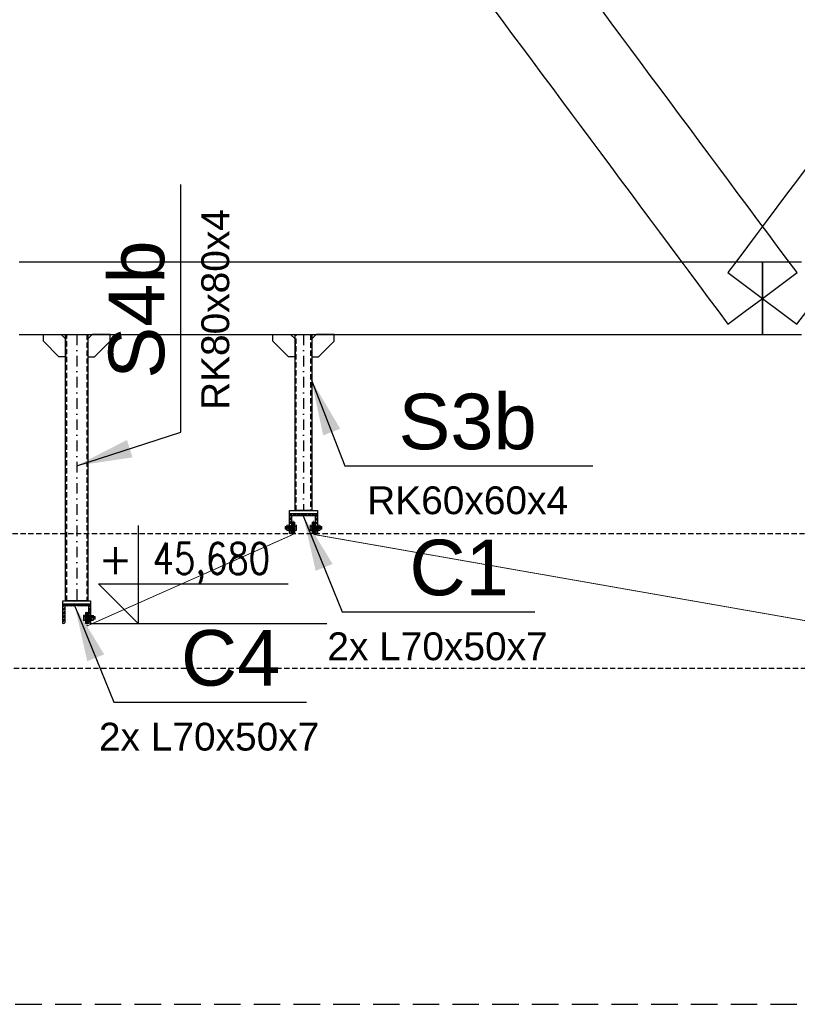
# Model space of a CAD drawing. Header units: millimetres. Extents: x -34919 to 306996, y -293018 to -145733.
# Tile 54 of 256: x 6237 to 9032, y -191038 to -187498. Entities that reach past the tile are written whole.
import ezdxf
from ezdxf.enums import TextEntityAlignment as Align

# ---------------------------------------------------------------- set-up
doc = ezdxf.new("R2010")
doc.units = ezdxf.units.MM
doc.header["$LTSCALE"] = 3
for name, pattern in [('DASHDOT', [25.4, 12.7, -6.35, 0, -6.35]), ('DASHED2', [9.525, 6.35, -3.175]), ('HIDDEN', [9.525, 6.35, -3.175])]:
    doc.linetypes.add(name, pattern=pattern)
doc.layers.add('-KONTURY', color=7, linetype='Continuous', lineweight=18)
for name, color, linetype in [('ARF2000E0_BEARING_ROOF_KANTAVAT_KATTO', 7, 'Continuous'), ('blaszki', 6, 'Continuous'), ('poziome 1', 7, 'Continuous'), ('slupki', 7, 'Continuous'), ('stezenia', 4, 'Continuous'), ('STĘŻENIA_OPIS', 4, 'Continuous')]:
    doc.layers.add(name, color=color, linetype=linetype)
doc.styles.add('ROMANS', font='romans.shx')
doc.styles.get("Standard").update_dxf_attribs({"font": 'arial.ttf', "height": 25})
doc.dimstyles.new('STANDARD-100', dxfattribs={"dimscale": 100, "dimtxt": 2, "dimasz": 2, "dimexe": 0, "dimexo": 0, "dimgap": 0.6, "dimtad": 1, "dimdec": 0, "dimzin": 12, "dimdsep": 46, "dimtxsty": 'Standard', "dimcen": 1, "dimclrd": 256, "dimclre": 256, "dimclrt": 2, "dimadec": 0, "dimazin": 0, "dimtfac": 1, "dimtdec": 0, "dimtmove": 0, "dimatfit": 3, "dimfxl": 0, "dimtolj": 1, "dimtzin": 0, "dimarcsym": 0})

# ---------------------------------------------------------------- blocks, each defined once
blk = doc.blocks.new('poziom')
at = {"color": 4}
for p, q in [((0, 1.176), (0, 0.076)), ((-0.446, 0.522), (1.685, 0.522)), ((-0.446, 0.522), (0, 0.076))]:
    blk.add_line(p, q, dxfattribs=at)
at = {"color": 2, "style": 'ROMANS'}
blk.add_attdef('+', text='', height=0.35, dxfattribs=at).set_placement((-0.254, 0.632), align=Align.CENTER)
at = {"color": 2, "style": 'ROMANS', "width": 0.8}
blk.add_attdef('POZIOM', text='', height=0.35, dxfattribs=at).set_placement((0.824, 0.632), align=Align.CENTER)

msp = doc.modelspace()

# ---------------------------------------------------------------- hatches: boundary and pattern name
at = {"layer": '-KONTURY'}
h = msp.add_hatch(dxfattribs=at)
h.set_pattern_fill('ANSI31', color=256, scale=0.5, style=0)
h.set_pattern_definition([(45, (-35425.7643, -76248.8592), (-1.122532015, 1.122532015), [])])
h.paths.add_polyline_path([(7217.625, -189321.249), (7216.425, -189321.249), (7213.625, -189318.449), (7213.625, -189304.749), (7217.625, -189304.749)])
h.paths.add_polyline_path([(7217.625, -189344.749), (7213.625, -189344.749), (7213.625, -189331.049), (7216.425, -189328.249), (7217.625, -189328.249)])
h = msp.add_hatch(dxfattribs=at)
h.set_pattern_fill('ANSI31', color=256, scale=0.5, angle=90, style=0)
h.set_pattern_definition([(135, (-35475.0753, -76246.8592), (-1.122532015, -1.122532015), [])])
h.paths.add_polyline_path([(7221.625, -189321.249), (7221.625, -189304.749), (7225.625, -189304.749), (7225.625, -189321.249)])
h.paths.add_polyline_path([(7221.625, -189344.749), (7221.625, -189328.249), (7225.625, -189328.249), (7225.625, -189330.749), (7225.625, -189344.749)])
h = msp.add_hatch(dxfattribs=at)
h.set_pattern_fill('ANSI31', color=256, scale=0.5, style=0)
h.set_pattern_definition([(45, (92746.425, -167548.1045), (-1.122532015, 1.122532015), [])])
h.paths.add_polyline_path([(7291.625, -189321.249), (7291.625, -189304.749), (7287.625, -189304.749), (7287.625, -189321.249)])
h.paths.add_polyline_path([(7291.625, -189344.749), (7291.625, -189328.249), (7287.625, -189328.249), (7287.625, -189330.749), (7287.625, -189344.749)])
h = msp.add_hatch(dxfattribs=at)
h.set_pattern_fill('ANSI31', color=256, scale=0.5, angle=-90, style=0)
h.set_pattern_definition([(315, (92744.425, -167597.4155), (1.122532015, 1.122532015), [])])
h.paths.add_polyline_path([(7295.625, -189321.249), (7296.825, -189321.249), (7299.625, -189318.449), (7299.625, -189304.749), (7295.625, -189304.749)])
h.paths.add_polyline_path([(7295.625, -189344.749), (7299.625, -189344.749), (7299.625, -189331.049), (7296.825, -189328.249), (7295.625, -189328.249)])
h = msp.add_hatch(dxfattribs=at)
h.set_pattern_fill('ANSI31', color=256, scale=0.5, style=0)
h.set_pattern_definition([(45, (91931.425, -167872.1045), (-1.122532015, 1.122532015), [])])
h.paths.add_polyline_path([(6476.625, -189645.249), (6476.625, -189628.749), (6472.625, -189628.749), (6472.625, -189645.249)])
h.paths.add_polyline_path([(6476.625, -189668.749), (6476.625, -189652.249), (6472.625, -189652.249), (6472.625, -189654.749), (6472.625, -189668.749)])
h = msp.add_hatch(dxfattribs=at)
h.set_pattern_fill('ANSI31', color=256, scale=0.5, angle=-90, style=0)
h.set_pattern_definition([(315, (91929.425, -167921.4155), (1.122532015, 1.122532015), [])])
h.paths.add_polyline_path([(6480.625, -189645.249), (6481.825, -189645.249), (6484.625, -189642.449), (6484.625, -189628.749), (6480.625, -189628.749)])
h.paths.add_polyline_path([(6480.625, -189668.749), (6484.625, -189668.749), (6484.625, -189655.049), (6481.825, -189652.249), (6480.625, -189652.249)])
at = {"layer": 'slupki'}
h = msp.add_hatch(dxfattribs=at)
h.set_pattern_fill('ANSI32')
h.set_pattern_definition([(45, (-44103.139, -193820.889), (-6.7351921, 6.7351921), []), (45, (-44098.649, -193820.889), (-6.7351921, 6.7351921), [])])
h.paths.add_polyline_path([(7206.625, -189274.749), (7256.625, -189274.749), (7256.625, -189276.66, -0.41421356), (7251.536, -189281.749), (7213.625, -189281.749), (7213.625, -189339.66, -0.41421356), (7208.536, -189344.749), (7206.625, -189344.749)])
h.paths.add_polyline_path([(7256.625, -189276.66), (7256.625, -189274.749), (7306.625, -189274.749), (7306.625, -189344.749), (7304.714, -189344.749, -0.41421356), (7299.625, -189339.66), (7299.625, -189281.749), (7261.714, -189281.749, -0.41421356)])
h = msp.add_hatch(dxfattribs=at)
h.set_pattern_fill('ANSI32')
h.set_pattern_definition([(45, (-44918.139, -194144.889), (-6.7351921, 6.7351921), []), (45, (-44913.649, -194144.889), (-6.7351921, 6.7351921), [])])
h.paths.add_polyline_path([(6391.625, -189598.749), (6441.625, -189598.749), (6441.625, -189600.66, -0.41421356), (6436.536, -189605.749), (6398.625, -189605.749), (6398.625, -189663.66, -0.41421356), (6393.536, -189668.749), (6391.625, -189668.749)])
h.paths.add_polyline_path([(6441.625, -189600.66), (6441.625, -189598.749), (6491.625, -189598.749), (6491.625, -189668.749), (6489.714, -189668.749, -0.41421356), (6484.625, -189663.66), (6484.625, -189605.749), (6446.714, -189605.749, -0.41421356)])

# ---------------------------------------------------------------- linework, layer by layer
at = {"layer": '-KONTURY'}
for p, q in [((7216.425, -189321.249, 0), (7216.425, -189328.249, 0)), ((7225.625, -189321.249, 0), (7221.625, -189321.249, 0)), ((7225.625, -189328.249, 0), (7221.625, -189328.249, 0)), ((7287.625, -189321.249, 0), (7291.625, -189321.249, 0)), ((7287.625, -189328.249, 0), (7291.625, -189328.249, 0)), ((7296.825, -189321.249, 0), (7296.825, -189328.249, 0)), ((6472.625, -189645.249, 0), (6476.625, -189645.249, 0)), ((6472.625, -189652.249, 0), (6476.625, -189652.249, 0)), ((6481.825, -189645.249, 0), (6481.825, -189652.249, 0))]:
    msp.add_line(p, q, dxfattribs=at)
at = {"layer": '-KONTURY', "linetype": 'HIDDEN', "const_width": 3, "elevation": 0}
for points in [[(7219.625, -189348.524), (7219.625, -189298.524)], [(7293.625, -189298.524), (7293.625, -189348.524)], [(7219.625, -189348.524), (6478.625, -189677.681)], [(10050.651, -189832.228), (7293.625, -189348.524)], [(6478.625, -189677.681), (6478.625, -189625.749)]]:
    msp.add_lwpolyline(points, dxfattribs=at)
at = {"layer": '-KONTURY', "extrusion": (0, 1, 0)}
for points, elevation in [([(-7232.125, 0), (-7190.525, 0)], -189324.749), ([(-7221.125, 0), (-7190.625, 0)], -189320.669), ([(-7221.125, 0), (-7190.625, 0)], -189328.829), ([(-7221.125, 0), (-7191.545, 0)], -189319.749), ([(-7221.125, 0), (-7191.545, 0)], -189329.749), ([(-7204.725, 0), (-7196.125, 0)], -189324.749), ([(-7203.505, 0), (-7197.345, 0)], -189315.509), ([(-7203.505, 0), (-7197.345, 0)], -189320.129), ([(-7203.505, 0), (-7197.345, 0)], -189329.369), ([(-7203.505, 0), (-7197.345, 0)], -189333.989), ([(-7206.725, 0), (-7204.525, 0)], -189324.749), ([(-7206.625, 0), (-7204.625, 0)], -189314.749), ([(-7204.625, 0), (-7206.625, 0)], -189334.749), ([(-7225.625, 0), (-7222.045, 0)], -189320.155), ([(-7225.625, 0), (-7222.045, 0)], -189329.343), ([(-7226.225, 0), (-7225.625, 0)], -189317.049), ([(-7226.225, 0), (-7225.625, 0)], -189332.449), ([(-7231.264, 0), (-7226.225, 0)], -189314.931), ([(-7231.264, 0), (-7226.225, 0)], -189319.839), ([(-7231.264, 0), (-7226.225, 0)], -189329.659), ([(-7231.264, 0), (-7226.225, 0)], -189334.566), ([(-7281.125, 0), (-7322.725, 0)], -189324.749), ([(-7281.986, 0), (-7287.025, 0)], -189314.931), ([(-7281.986, 0), (-7287.025, 0)], -189319.839), ([(-7281.986, 0), (-7287.025, 0)], -189329.659), ([(-7281.986, 0), (-7287.025, 0)], -189334.566), ([(-7287.025, 0), (-7287.625, 0)], -189317.049), ([(-7287.025, 0), (-7287.625, 0)], -189332.449), ([(-7287.625, 0), (-7291.205, 0)], -189320.155), ([(-7287.625, 0), (-7291.205, 0)], -189329.343), ([(-7292.125, 0), (-7321.705, 0)], -189319.749), ([(-7292.125, 0), (-7322.625, 0)], -189320.669), ([(-7292.125, 0), (-7322.625, 0)], -189328.829), ([(-7292.125, 0), (-7321.705, 0)], -189329.749), ([(-7306.525, 0), (-7308.725, 0)], -189324.749), ([(-7306.625, 0), (-7308.625, 0)], -189314.749), ([(-7308.625, 0), (-7306.625, 0)], -189334.749), ([(-7308.525, 0), (-7317.125, 0)], -189324.749), ([(-7309.745, 0), (-7315.905, 0)], -189315.509), ([(-7309.745, 0), (-7315.905, 0)], -189320.129), ([(-7309.745, 0), (-7315.905, 0)], -189329.369), ([(-7309.745, 0), (-7315.905, 0)], -189333.989), ([(-6466.125, 0), (-6507.725, 0)], -189648.749), ([(-6466.986, 0), (-6472.025, 0)], -189638.931), ([(-6466.986, 0), (-6472.025, 0)], -189643.839), ([(-6466.986, 0), (-6472.025, 0)], -189653.659), ([(-6472.025, 0), (-6472.625, 0)], -189641.049), ([(-6472.025, 0), (-6472.625, 0)], -189656.449), ([(-6472.625, 0), (-6476.205, 0)], -189644.155), ([(-6472.625, 0), (-6476.205, 0)], -189653.343), ([(-6477.125, 0), (-6506.705, 0)], -189643.749), ([(-6477.125, 0), (-6507.625, 0)], -189644.669), ([(-6477.125, 0), (-6507.625, 0)], -189652.829), ([(-6477.125, 0), (-6506.705, 0)], -189653.749), ([(-6491.525, 0), (-6493.725, 0)], -189648.749), ([(-6491.625, 0), (-6493.625, 0)], -189638.749), ([(-6493.525, 0), (-6502.125, 0)], -189648.749), ([(-6494.745, 0), (-6500.905, 0)], -189639.509), ([(-6494.745, 0), (-6500.905, 0)], -189644.129), ([(-6494.745, 0), (-6500.905, 0)], -189653.369), ([(-6494.745, 0), (-6500.905, 0)], -189657.989), ([(-6466.986, 0), (-6472.025, 0)], -189658.566), ([(-6493.625, 0), (-6491.625, 0)], -189658.749)]:
    msp.add_lwpolyline(points, dxfattribs=dict(at, elevation=elevation))
at = {"layer": '-KONTURY', "extrusion": (0.707107, -0.707107, 0)}
for points, elevation in [([(-128785.389, 0), (-128784.088, 0)], 138954.469), ([(-128699.122, 0), (-128697.821, 0)], 139053.577), ([(-129504.517, 0), (-129503.216, 0)], 138706.387)]:
    msp.add_lwpolyline(points, dxfattribs=dict(at, elevation=elevation))
at = {"layer": '-KONTURY', "extrusion": (1, 0, 0)}
for points, elevation in [([(-189320.669, 0), (-189328.829, 0)], 7190.625), ([(-189319.749, 0), (-189329.749, 0)], 7191.545), ([(-189332.049, 0), (-189317.449, 0)], 7196.225), ([(-189314.749, 0), (-189334.749, 0)], 7204.625), ([(-189332.049, 0), (-189317.449, 0)], 7204.625), ([(-189334.749, 0), (-189314.749, 0)], 7206.625), ([(-189319.749, 0), (-189329.749, 0)], 7221.125), ([(-189320.155, 0), (-189317.049, 0)], 7225.625), ([(-189329.343, 0), (-189320.155, 0)], 7225.625), ([(-189332.449, 0), (-189329.343, 0)], 7225.625), ([(-189314.931, 0), (-189317.049, 0)], 7226.225), ([(-189317.049, 0), (-189332.449, 0)], 7226.225), ([(-189332.449, 0), (-189334.566, 0)], 7226.225), ([(-189333.249, 0), (-189316.249, 0)], 7232.025), ([(-189333.249, 0), (-189316.249, 0)], 7281.225), ([(-189314.931, 0), (-189317.049, 0)], 7287.025), ([(-189317.049, 0), (-189332.449, 0)], 7287.025), ([(-189332.449, 0), (-189334.566, 0)], 7287.025), ([(-189320.155, 0), (-189317.049, 0)], 7287.625), ([(-189329.343, 0), (-189320.155, 0)], 7287.625), ([(-189332.449, 0), (-189329.343, 0)], 7287.625), ([(-189319.749, 0), (-189329.749, 0)], 7292.125), ([(-189334.749, 0), (-189314.749, 0)], 7306.625), ([(-189314.749, 0), (-189334.749, 0)], 7308.625), ([(-189332.049, 0), (-189317.449, 0)], 7308.625), ([(-189332.049, 0), (-189317.449, 0)], 7317.025), ([(-189319.749, 0), (-189329.749, 0)], 7321.705), ([(-189320.669, 0), (-189328.829, 0)], 7322.625), ([(-189657.249, 0), (-189640.249, 0)], 6466.225), ([(-189638.931, 0), (-189641.049, 0)], 6472.025), ([(-189641.049, 0), (-189656.449, 0)], 6472.025), ([(-189656.449, 0), (-189658.566, 0)], 6472.025), ([(-189644.155, 0), (-189641.049, 0)], 6472.625), ([(-189653.343, 0), (-189644.155, 0)], 6472.625), ([(-189656.449, 0), (-189653.343, 0)], 6472.625), ([(-189643.749, 0), (-189653.749, 0)], 6477.125), ([(-189658.749, 0), (-189638.749, 0)], 6491.625), ([(-189638.749, 0), (-189658.749, 0)], 6493.625), ([(-189656.049, 0), (-189641.449, 0)], 6493.625), ([(-189656.049, 0), (-189641.449, 0)], 6502.025), ([(-189643.749, 0), (-189653.749, 0)], 6506.705), ([(-189644.669, 0), (-189652.829, 0)], 6507.625)]:
    msp.add_lwpolyline(points, dxfattribs=dict(at, elevation=elevation))
at = {"layer": '-KONTURY', "extrusion": (-0.707107, -0.707107, 0)}
for points, elevation in [([(138961.54, 0), (138960.238, 0)], 128791.159), ([(139047.807, 0), (139046.505, 0)], 128692.051), ([(138700.617, 0), (138699.316, 0)], 129497.446)]:
    msp.add_lwpolyline(points, dxfattribs=dict(at, elevation=elevation))
at = {"layer": '-KONTURY', "extrusion": (0.866025, -0.5, 0)}
for points, elevation in [([(-160353.368, 0), (-160355.608, 0)], 100890.838), ([(-160366.292, 0), (-160364.052, 0)], 100905.413), ([(-160352.912, 0), (-160351.391, 0)], 100929.742), ([(-160310.547, 0), (-160312.068, 0)], 100963.85), ([(-160297.168, 0), (-160299.408, 0)], 100988.179), ([(-160310.092, 0), (-160307.852, 0)], 101002.754), ([(-160998.639, 0), (-161000.161, 0)], 100420.04), ([(-160985.26, 0), (-160987.5, 0)], 100444.369), ([(-160998.184, 0), (-160995.944, 0)], 100458.943)]:
    msp.add_lwpolyline(points, dxfattribs=dict(at, elevation=elevation))
at = {"layer": '-KONTURY', "extrusion": (0.866025, 0.5, 0)}
for points, elevation in [([(-167566.717, 0), (-167564.477, 0)], -88433.911), ([(-167553.793, 0), (-167556.033, 0)], -88419.336), ([(-167567.172, 0), (-167568.693, 0)], -88395.007), ([(-167609.537, 0), (-167608.016, 0)], -88360.899), ([(-167622.917, 0), (-167620.677, 0)], -88336.57), ([(-167609.993, 0), (-167612.233, 0)], -88321.995), ([(-167482.629, 0), (-167481.108, 0)], -89228.709), ([(-167496.009, 0), (-167493.769, 0)], -89204.38), ([(-167483.085, 0), (-167485.325, 0)], -89189.806)]:
    msp.add_lwpolyline(points, dxfattribs=dict(at, elevation=elevation))
at = {"layer": '-KONTURY', "elevation": 0}
for points in [[(7217.625, -189304.749), (7217.625, -189344.749), (7213.625, -189344.749), (7213.625, -189304.749)], [(7217.625, -189304.749), (7217.625, -189344.749), (7213.625, -189344.749), (7213.625, -189304.749)], [(7225.625, -189304.749), (7225.625, -189344.749), (7221.625, -189344.749), (7221.625, -189304.749)], [(7287.625, -189304.749), (7287.625, -189344.749), (7291.625, -189344.749), (7291.625, -189304.749)], [(7295.625, -189304.749), (7295.625, -189344.749), (7299.625, -189344.749), (7299.625, -189304.749)], [(7295.625, -189304.749), (7295.625, -189344.749), (7299.625, -189344.749), (7299.625, -189304.749)], [(6472.625, -189628.749), (6472.625, -189668.749), (6476.625, -189668.749), (6476.625, -189628.749)], [(6480.625, -189628.749), (6480.625, -189668.749), (6484.625, -189668.749), (6484.625, -189628.749)], [(6480.625, -189628.749), (6480.625, -189668.749), (6484.625, -189668.749), (6484.625, -189628.749)]]:
    msp.add_lwpolyline(points, close=True, dxfattribs=at)
for points in [[(7213.625, -189318.449), (7216.425, -189321.249), (7217.625, -189321.249)], [(7213.625, -189331.049), (7216.425, -189328.249), (7217.625, -189328.249)], [(7221.125, -189319.749), (7222.045, -189320.155)], [(7221.125, -189329.749), (7222.045, -189329.343)], [(7292.125, -189319.749), (7291.205, -189320.155)], [(7292.125, -189329.749), (7291.205, -189329.343)], [(7299.625, -189318.449), (7296.825, -189321.249), (7295.625, -189321.249)], [(7299.625, -189331.049), (7296.825, -189328.249), (7295.625, -189328.249)], [(6477.125, -189643.749), (6476.205, -189644.155)], [(6477.125, -189653.749), (6476.205, -189653.343)], [(6484.625, -189642.449), (6481.825, -189645.249), (6480.625, -189645.249)], [(6484.625, -189655.049), (6481.825, -189652.249), (6480.625, -189652.249)]]:
    msp.add_lwpolyline(points, dxfattribs=at)
at = {"layer": '-KONTURY', "extrusion": (0.487829, -0.872939, 0)}
for points, elevation in [([(-86052.438, 0), (-86051.384, 0)], 168788.146), ([(-85994.44, 0), (-85995.494, 0)], 168829.905), ([(-86863.942, 0), (-86864.996, 0)], 168715.157)]:
    msp.add_lwpolyline(points, dxfattribs=dict(at, elevation=elevation))
at = {"layer": '-KONTURY', "extrusion": (-0.487829, -0.872939, 0)}
for points, elevation in [([(98663.628, 0), (98664.682, 0)], 161749.926), ([(98721.626, 0), (98720.572, 0)], 161708.167), ([(98168.237, 0), (98167.183, 0)], 162388.58)]:
    msp.add_lwpolyline(points, dxfattribs=dict(at, elevation=elevation))
at = {"layer": '-KONTURY'}
for centre, radius, start, end in [((7200.714, -189317.819, 0), 4.085, 154.438469, 214.438469), ((7211.894, -189324.749, 0), 15.265, 162.383031, 197.616969), ((7200.714, -189331.679, 0), 4.085, 145.561531, 205.561531), ((7200.136, -189317.819, 0), 4.085, 325.561531, 25.561531), ((7188.956, -189324.749, 0), 15.265, 342.383031, 17.616969), ((7200.136, -189331.679, 0), 4.085, 334.438469, 34.438469), ((7227.687, -189317.385, 0), 4.338, 325.553128, 25.553128), ((7215.798, -189324.749, 0), 16.227, 342.387526, 17.612474), ((7227.687, -189332.113, 0), 4.338, 334.446872, 34.446872)]:
    msp.add_arc(centre, radius, start, end, dxfattribs=at)
at = {"layer": '-KONTURY', "extrusion": (0, 0, -1)}
for centre, radius, start, end in [((-7297.452, -189324.749, 0), 16.227, 342.387526, 17.612474), ((-7285.563, -189317.385, 0), 4.338, 325.553128, 25.553128), ((-7285.563, -189332.113, 0), 4.338, 334.446872, 34.446872), ((-7324.294, -189324.749, 0), 15.265, 342.383031, 17.616969), ((-7313.114, -189317.819, 0), 4.085, 325.561531, 25.561531), ((-7313.114, -189331.679, 0), 4.085, 334.438469, 34.438469), ((-7312.536, -189317.819, 0), 4.085, 154.438469, 214.438469), ((-7301.356, -189324.749, 0), 15.265, 162.383031, 197.616969), ((-7312.536, -189331.679, 0), 4.085, 145.561531, 205.561531), ((-6482.452, -189648.749, 0), 16.227, 342.387526, 17.612474), ((-6470.563, -189641.385, 0), 4.338, 325.553128, 25.553128), ((-6470.563, -189656.113, 0), 4.338, 334.446872, 34.446872), ((-6509.294, -189648.749, 0), 15.265, 342.383031, 17.616969), ((-6498.114, -189641.819, 0), 4.085, 325.561531, 25.561531), ((-6498.114, -189655.679, 0), 4.085, 334.438469, 34.438469), ((-6497.536, -189641.819, 0), 4.085, 154.438469, 214.438469), ((-6486.356, -189648.749, 0), 15.265, 162.383031, 197.616969), ((-6497.536, -189655.679, 0), 4.085, 145.561531, 205.561531)]:
    msp.add_arc(centre, radius, start, end, dxfattribs=at)
at = {"color": 4, "linetype": 'DASHED2'}
for p, q in [((-5676.685, -189344.749, 0), (29443.668, -189344.749, 0)), ((-5671.516, -189829.228, 0), (29441.729, -189829.228, 0))]:
    msp.add_line(p, q, dxfattribs=at)
at = {"color": 4}
msp.add_line((6490.462, -189668.749, 0), (7340.462, -189668.749, 0), dxfattribs=at)
at = {"layer": 'ARF2000E0_BEARING_ROOF_KANTAVAT_KATTO'}
for points in [[(7938.475, -187457.051), (7973.632, -187504.349), (8008.788, -187551.648), (8043.944, -187598.946), (8079.1, -187646.245), (8114.257, -187693.543), (8149.413, -187740.842), (8184.569, -187788.14), (8219.725, -187835.439), (8254.882, -187882.737), (8290.038, -187930.035), (8325.194, -187977.334), (8360.35, -188024.632), (8395.507, -188071.931), (8430.663, -188119.229), (8465.819, -188166.528), (8500.975, -188213.826), (8536.132, -188261.124), (8571.288, -188308.423), (8606.444, -188355.721), (8641.6, -188403.02), (8676.757, -188450.318), (8711.913, -188497.617), (8747.069, -188544.915), (8782.225, -188592.214)], [(8782.225, -188592.214), (8844.425, -188545.981), (8906.625, -188499.749), (8968.825, -188453.517), (9031.025, -188407.284), (8995.869, -188359.986), (8960.712, -188312.688), (8925.556, -188265.389), (8890.4, -188218.091), (8855.244, -188170.792), (8820.087, -188123.494), (8784.931, -188076.195), (8749.775, -188028.897), (8714.619, -187981.598), (8679.462, -187934.3), (8644.306, -187887.002), (8609.15, -187839.703), (8573.994, -187792.405), (8538.837, -187745.106), (8503.681, -187697.808), (8468.525, -187650.509), (8433.369, -187603.211), (8398.212, -187555.913), (8363.056, -187508.614), (8327.9, -187461.316)], [(9063.83, -188031.433), (9028.674, -188078.355), (8993.518, -188125.277), (8958.362, -188172.199), (8923.205, -188219.121), (8888.049, -188266.043), (8852.893, -188312.965), (8817.737, -188359.887), (8782.58, -188406.808), (8844.603, -188453.279), (8906.625, -188499.749), (8968.647, -188546.219), (9030.67, -188592.689), (9065.826, -188545.768)], [(8906.625, -188629.749), (8906.625, -188564.749), (8906.625, -188499.749), (8906.625, -188434.749), (8906.625, -188369.749), (8836.313, -188369.749), (8766, -188369.749), (8695.688, -188369.749), (8625.375, -188369.749), (8555.063, -188369.749), (8484.75, -188369.749), (8414.438, -188369.749), (8344.125, -188369.749), (8273.813, -188369.749), (8203.5, -188369.749), (8133.188, -188369.749), (8062.875, -188369.749), (7992.563, -188369.749), (7922.25, -188369.749), (7851.938, -188369.749), (7781.625, -188369.749), (7711.313, -188369.749), (7641, -188369.749), (7570.688, -188369.749), (7500.375, -188369.749), (7430.063, -188369.749), (7359.75, -188369.749), (7289.438, -188369.749), (7219.125, -188369.749), (7148.813, -188369.749), (7078.5, -188369.749), (7008.188, -188369.749), (6937.875, -188369.749), (6867.563, -188369.749), (6797.25, -188369.749), (6726.938, -188369.749), (6656.625, -188369.749), (6586.313, -188369.749), (6516, -188369.749), (6445.688, -188369.749), (6375.375, -188369.749), (6305.063, -188369.749), (6234.75, -188369.749)], [(9047.25, -188369.749), (8976.938, -188369.749), (8906.625, -188369.749), (8906.625, -188434.749), (8906.625, -188499.749), (8906.625, -188564.749), (8906.625, -188629.749), (8976.938, -188629.749), (9047.25, -188629.749)], [(6234.75, -188629.749), (6305.063, -188629.749), (6375.375, -188629.749), (6445.688, -188629.749), (6516, -188629.749), (6586.313, -188629.749), (6656.625, -188629.749), (6726.938, -188629.749), (6797.25, -188629.749), (6867.563, -188629.749), (6937.875, -188629.749), (7008.188, -188629.749), (7078.5, -188629.749), (7148.813, -188629.749), (7219.125, -188629.749), (7289.438, -188629.749), (7359.75, -188629.749), (7430.063, -188629.749), (7500.375, -188629.749), (7570.688, -188629.749), (7641, -188629.749), (7711.313, -188629.749), (7781.625, -188629.749), (7851.938, -188629.749), (7922.25, -188629.749), (7992.563, -188629.749), (8062.875, -188629.749), (8133.188, -188629.749), (8203.5, -188629.749), (8273.813, -188629.749), (8344.125, -188629.749), (8414.438, -188629.749), (8484.75, -188629.749), (8555.063, -188629.749), (8625.375, -188629.749), (8695.688, -188629.749), (8766, -188629.749), (8836.313, -188629.749), (8906.625, -188629.749)]]:
    msp.add_lwpolyline(points, dxfattribs=at)
at = {"layer": 'blaszki', "elevation": 0}
for points in [[(6401.625, -188709.749), (6377.625, -188709.749), (6321.625, -188653.749), (6321.625, -188629.749), (6385.625, -188629.749), (6401.625, -188645.749)], [(6481.625, -188709.749), (6505.625, -188709.749), (6561.625, -188653.749), (6561.625, -188629.749), (6497.625, -188629.749), (6481.625, -188645.749)], [(7226.625, -188709.749), (7202.625, -188709.749), (7146.625, -188653.749), (7146.625, -188629.749), (7210.625, -188629.749), (7226.625, -188645.749)], [(7286.625, -188709.749), (7310.625, -188709.749), (7366.625, -188653.749), (7366.625, -188629.749), (7302.625, -188629.749), (7286.625, -188645.749)], [(7306.625, -189274.749), (7206.625, -189274.749), (7206.625, -189262.749), (7306.625, -189262.749)], [(6491.625, -189598.749), (6391.625, -189598.749), (6391.625, -189586.749), (6491.625, -189586.749)]]:
    msp.add_lwpolyline(points, close=True, dxfattribs=at)
at = {"layer": 'poziome 1', "linetype": 'HIDDEN', "ltscale": 5}
msp.add_lwpolyline([(30729.318, -183647.981), (-7495.118, -183647.981), (-7495.118, -191038.101), (30729.318, -191038.101)], close=True, dxfattribs=at)
at = {"layer": 'poziome 1', "color": 2, "elevation": 0}
for points in [[(7206.625, -189274.749), (7256.625, -189274.749), (7256.625, -189276.66, -0.41421356), (7251.536, -189281.749), (7213.625, -189281.749), (7213.625, -189339.66, -0.41421356), (7208.536, -189344.749), (7206.625, -189344.749)], [(7256.625, -189276.66), (7256.625, -189274.749), (7306.625, -189274.749), (7306.625, -189344.749), (7304.714, -189344.749, -0.41421356), (7299.625, -189339.66), (7299.625, -189281.749), (7261.714, -189281.749, -0.41421356)], [(6391.625, -189598.749), (6441.625, -189598.749), (6441.625, -189600.66, -0.41421356), (6436.536, -189605.749), (6398.625, -189605.749), (6398.625, -189663.66, -0.41421356), (6393.536, -189668.749), (6391.625, -189668.749)], [(6441.625, -189600.66), (6441.625, -189598.749), (6491.625, -189598.749), (6491.625, -189668.749), (6489.714, -189668.749, -0.41421356), (6484.625, -189663.66), (6484.625, -189605.749), (6446.714, -189605.749, -0.41421356)]]:
    msp.add_lwpolyline(points, format="xyb", close=True, dxfattribs=at)
at = {"layer": 'slupki', "color": 4, "linetype": 'DASHDOT'}
for p, q in [((6441.625, -188629.749, 0), (6441.625, -189586.749, 0)), ((7256.625, -188629.749, 0), (7256.625, -189262.749, 0))]:
    msp.add_line(p, q, dxfattribs=at)
at = {"layer": 'slupki', "color": 3, "elevation": 0}
for points in [[(6481.625, -189586.749), (6401.625, -189586.749), (6401.625, -188629.749), (6481.625, -188629.749)], [(7286.625, -189262.749), (7226.625, -189262.749), (7226.625, -188629.749), (7286.625, -188629.749)]]:
    msp.add_lwpolyline(points, close=True, dxfattribs=at)
at = {"layer": 'slupki', "linetype": 'HIDDEN', "elevation": 0}
for points in [[(6405.625, -189586.749), (6405.625, -188629.749)], [(6477.625, -188629.749), (6477.625, -189586.749)], [(7230.625, -189262.749), (7230.625, -188629.749)], [(7282.625, -188629.749), (7282.625, -189262.749)]]:
    msp.add_lwpolyline(points, dxfattribs=at)

# ---------------------------------------------------------------- block references
at = {"color": 4, "xscale": 320, "yscale": 320, "zscale": 320}
msp.add_blockref('poziom', (6662.064, -189693.175, 0), dxfattribs=at).add_auto_attribs({'POZIOM': '45,680', '+': '+'})

# ---------------------------------------------------------------- texts
at = {"layer": 'STĘŻENIA_OPIS', "linetype": 'DASHDOT', "insert": (6773.673, -188539.957, 0), "char_height": 200, "attachment_point": 5, "rotation": 90}
msp.add_mtext('{\\farial|b0|i0|c238|p34;\\C3;S4b\\C256;\\P\\H0.5x;RK80x80x4}', dxfattribs=at)
at = {"layer": 'STĘŻENIA_OPIS', "linetype": 'DASHDOT', "char_height": 200, "attachment_point": 5}
for s, insert in [('{\\farial|b0|i0|c238|p34;\\C3;S3b\\C256;\\P\\H0.5x;RK60x60x4}', (7846.956, -189059.737, 0)), ('{\\farial|b0|i0|c238|p34;\\C3;^I^I\\C6;C1\\C256;\\P\\H0.5x;2x L70x50x7}', (7738.676, -189584.79, 0)), ('{\\farial|b0|i0|c238|p34;\\C3;^I^I\\C6;C4\\C256;\\P\\H0.5x;2x L70x50x7}', (6917.471, -189909.704))]:
    msp.add_mtext(s, dxfattribs=dict(at, insert=insert))

# ---------------------------------------------------------------- leaders
at = {"layer": 'stezenia', "color": 3}
for points in [[(6441.625, -189101.316, 0), (6816.051, -188981.289, 0), (6816.051, -188089.888, 0)], [(7285.597, -188794.244, 0), (7405.624, -189102.115, 0), (8297.025, -189102.115, 0)], [(7256.221, -189281.749, 0), (7395.69, -189627.168, 0), (8088.431, -189627.168, 0)], [(6435.016, -189606.663), (6574.486, -189952.082), (7267.226, -189952.082)]]:
    msp.add_leader(points, dimstyle='STANDARD-100', override={"dimgap": 0.6, "dimtad": 0, "dimfxl": 1.25, "dimfxlon": 1}, dxfattribs=at)

doc.saveas('drawing.dxf')
